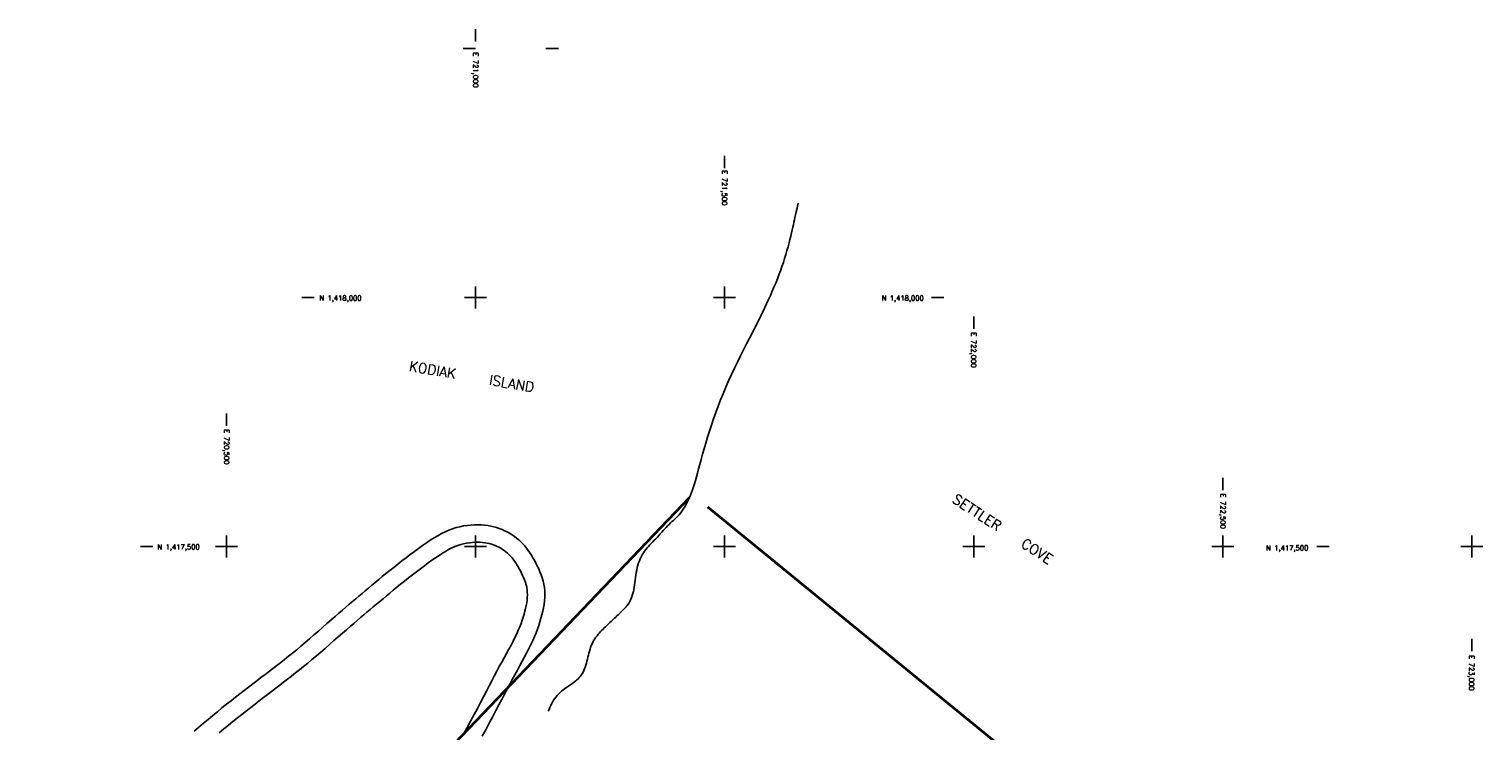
# Model space of a CAD drawing. Header units: feet. Extents: x 719681 to 872103, y 1414424 to 1527791.
# Tile 7 of 12: x 720104 to 723022, y 1417130 to 1418539. Entities that reach past the tile are written whole.
import ezdxf

# ---------------------------------------------------------------- set-up
doc = ezdxf.new("R2010")
doc.units = ezdxf.units.FT
doc.header["$LTSCALE"] = 100
doc.header["$MEASUREMENT"] = 0
for name, color, linetype in [('FLOATS-RAC', 20, 'CONTINUOUS'), ('GRID', 7, 'CONTINUOUS'), ('ROADS', 1, 'CONTINUOUS'), ('SHORELINE', 4, 'CONTINUOUS'), ('TEXT', 2, 'CONTINUOUS')]:
    doc.layers.add(name, color=color, linetype=linetype)
doc.styles.add('L100', font='ROMANS.SHX')
doc.styles.add('L200', font='simplex', dxfattribs={"height": 50})

# ---------------------------------------------------------------- blocks, each defined once
blk = doc.blocks.new('SIDETICK')
at = {"layer": 'GRID'}
blk.add_lwpolyline([(-0.25, 0), (0, 0)], dxfattribs=at)
blk = doc.blocks.new('TICK')
at = {"layer": 'GRID'}
for points in [[(-0.221, 0), (0.221, 0)], [(0, 0.221), (0, -0.221)]]:
    blk.add_lwpolyline(points, dxfattribs=at)

msp = doc.modelspace()

# ---------------------------------------------------------------- linework, layer by layer
at = {"layer": 'FLOATS-RAC', "lineweight": 35}
for p, q in [((720103.9, 1416210.5), (721429.3, 1417598.1)), ((721465.5, 1417579.5), (722939.6, 1416376))]:
    msp.add_line(p, q, dxfattribs=at)
at = {"layer": 'ROADS'}
for points in [[(721013.5, 1417119.2), (721021.1, 1417133.2), (721028.2, 1417146.3), (721034.9, 1417158.7), (721041.1, 1417170.6), (721047.1, 1417182), (721052.8, 1417192.9), (721058.2, 1417203.4), (721063.5, 1417213.6), (721068.7, 1417223.5), (721073.8, 1417233.1), (721078.9, 1417242.6), (721084, 1417251.9), (721089, 1417260.9), (721093.8, 1417269.8), (721098.5, 1417278.5), (721103, 1417287), (721107.3, 1417295.4), (721111.3, 1417303.5), (721115, 1417311.4), (721118.4, 1417319.1), (721121.5, 1417326.7), (721124.3, 1417334.1), (721126.9, 1417341.5), (721129.2, 1417348.7), (721131.3, 1417355.8), (721133.2, 1417362.9), (721134.9, 1417369.9), (721136.4, 1417376.9), (721137.6, 1417383.8), (721138.5, 1417390.7), (721139, 1417397.5), (721139.2, 1417404.3), (721139, 1417411), (721138.4, 1417417.6), (721137.3, 1417424.2), (721135.8, 1417430.7), (721134, 1417437), (721131.8, 1417443.3), (721129.4, 1417449.4), (721126.8, 1417455.4), (721124, 1417461.2), (721121.2, 1417466.8), (721118.3, 1417472.3), (721115.3, 1417477.5), (721112.2, 1417482.6), (721109.1, 1417487.5), (721105.8, 1417492.2), (721102.3, 1417496.7), (721098.7, 1417501.1), (721095, 1417505.3), (721091, 1417509.3), (721086.8, 1417513.1), (721082.5, 1417516.8), (721078, 1417520.2), (721073.3, 1417523.4), (721068.5, 1417526.5), (721063.5, 1417529.2), (721058.4, 1417531.8), (721053.2, 1417534.1), (721047.8, 1417536.2), (721042.3, 1417538), (721036.6, 1417539.5), (721030.7, 1417540.8), (721024.6, 1417541.9), (721018.3, 1417542.7), (721011.8, 1417543.2), (721005, 1417543.4), (720998, 1417543.4), (720990.9, 1417543), (720983.6, 1417542.3), (720976.2, 1417541.2), (720968.7, 1417539.8), (720961.3, 1417537.9), (720953.9, 1417535.5), (720946.5, 1417532.7), (720939.1, 1417529.5), (720931.8, 1417525.8), (720924.4, 1417521.7), (720916.9, 1417517.2), (720909.3, 1417512.4), (720901.6, 1417507.2), (720893.7, 1417501.7), (720885.6, 1417495.9), (720877.3, 1417489.9), (720869, 1417483.7), (720860.6, 1417477.3), (720852.3, 1417470.9), (720844, 1417464.5), (720835.9, 1417458.1), (720828, 1417451.8), (720820.3, 1417445.6), (720812.9, 1417439.5), (720805.7, 1417433.6), (720798.8, 1417427.8), (720791.9, 1417422.1), (720785.3, 1417416.5), (720778.7, 1417410.9), (720772.3, 1417405.5), (720765.9, 1417400.1), (720759.5, 1417394.8), (720753.1, 1417389.4), (720746.6, 1417383.9), (720739.9, 1417378.2), (720733, 1417372.3), (720725.7, 1417366), (720718.1, 1417359.5), (720710.2, 1417352.5), (720701.8, 1417345.2), (720693.3, 1417337.7), (720684.5, 1417330), (720675.7, 1417322.3), (720666.8, 1417314.6), (720658.1, 1417307.1), (720649.5, 1417299.8), (720641.1, 1417292.8), (720632.9, 1417286.1), (720624.8, 1417279.6), (720616.9, 1417273.3), (720609.1, 1417267.2), (720601.2, 1417261.1), (720593.4, 1417255.1), (720585.5, 1417249), (720577.5, 1417242.9), (720569.4, 1417236.7), (720561.2, 1417230.5), (720552.9, 1417224.1), (720544.4, 1417217.7), (720535.9, 1417211), (720527.2, 1417204.3), (720518.3, 1417197.4), (720509.3, 1417190.3), (720500.2, 1417183.1), (720491, 1417175.7), (720481.8, 1417168.2), (720472.4, 1417160.6), (720463.1, 1417152.9), (720453.8, 1417145.1), (720444.5, 1417137.3), (720435.3, 1417129.4)], [(720974.1, 1417119.7), (720982.3, 1417135.1), (720990, 1417149.3), (720997.2, 1417162.5), (721003.9, 1417175), (721010.2, 1417187), (721016.2, 1417198.4), (721021.9, 1417209.3), (721027.3, 1417219.9), (721032.6, 1417230), (721037.7, 1417239.8), (721042.8, 1417249.4), (721047.8, 1417258.7), (721052.8, 1417267.8), (721057.7, 1417276.7), (721062.4, 1417285.4), (721067, 1417293.8), (721071.3, 1417302), (721075.4, 1417309.9), (721079.2, 1417317.5), (721082.7, 1417324.9), (721085.9, 1417332), (721088.7, 1417338.9), (721091.3, 1417345.5), (721093.6, 1417352), (721095.7, 1417358.2), (721097.5, 1417364.3), (721099.1, 1417370.2), (721100.6, 1417376), (721101.8, 1417381.6), (721102.8, 1417387.1), (721103.5, 1417392.5), (721104, 1417397.8), (721104.1, 1417403), (721104, 1417408.1), (721103.5, 1417413.1), (721102.7, 1417418.1), (721101.5, 1417423.1), (721100.1, 1417428), (721098.4, 1417432.8), (721096.6, 1417437.5), (721094.6, 1417442.1), (721092.4, 1417446.6), (721090.2, 1417451), (721087.9, 1417455.2), (721085.6, 1417459.3), (721083.2, 1417463.3), (721080.7, 1417467.1), (721078.2, 1417470.8), (721075.5, 1417474.3), (721072.8, 1417477.7), (721070, 1417480.9), (721067, 1417483.9), (721064, 1417486.8), (721060.8, 1417489.5), (721057.6, 1417492), (721054.2, 1417494.3), (721050.7, 1417496.5), (721047.1, 1417498.5), (721043.5, 1417500.3), (721039.7, 1417502), (721035.8, 1417503.5), (721031.8, 1417504.8), (721027.6, 1417505.9), (721023.3, 1417506.8), (721018.8, 1417507.6), (721014.1, 1417508.1), (721009.2, 1417508.5), (721004.1, 1417508.7), (720998.8, 1417508.6), (720993.4, 1417508.3), (720987.8, 1417507.7), (720982, 1417506.8), (720976.2, 1417505.6), (720970.3, 1417504.1), (720964.3, 1417502.1), (720958.4, 1417499.7), (720952.3, 1417497), (720946.1, 1417493.8), (720939.8, 1417490.2), (720933.4, 1417486.3), (720926.7, 1417482), (720919.8, 1417477.3), (720912.6, 1417472.3), (720905.1, 1417466.9), (720897.4, 1417461.2), (720889.5, 1417455.3), (720881.5, 1417449.2), (720873.4, 1417443), (720865.4, 1417436.8), (720857.5, 1417430.6), (720849.7, 1417424.4), (720842.2, 1417418.3), (720835, 1417412.3), (720827.9, 1417406.5), (720821, 1417400.8), (720814.3, 1417395.1), (720807.7, 1417389.6), (720801.2, 1417384.1), (720794.8, 1417378.7), (720788.5, 1417373.4), (720782.1, 1417368.1), (720775.8, 1417362.7), (720769.3, 1417357.2), (720762.6, 1417351.5), (720755.7, 1417345.6), (720748.5, 1417339.4), (720740.9, 1417332.9), (720732.9, 1417325.9), (720724.5, 1417318.5), (720715.9, 1417311), (720707.1, 1417303.3), (720698.2, 1417295.5), (720689.3, 1417287.8), (720680.5, 1417280.2), (720671.7, 1417272.8), (720663.2, 1417265.7), (720654.9, 1417258.9), (720646.8, 1417252.4), (720638.8, 1417246), (720630.8, 1417239.7), (720622.9, 1417233.6), (720614.9, 1417227.5), (720607, 1417221.4), (720599, 1417215.3), (720590.8, 1417209.1), (720582.6, 1417202.8), (720574.3, 1417196.5), (720565.9, 1417190), (720557.4, 1417183.5), (720548.8, 1417176.8), (720540, 1417169.9), (720531.1, 1417162.9), (720522.1, 1417155.8), (720513, 1417148.5), (720503.9, 1417141.1), (720494.7, 1417133.6), (720485.5, 1417126)]]:
    msp.add_lwpolyline(points, dxfattribs=at)
at = {"layer": 'SHORELINE', "color": 2}
msp.add_lwpolyline([(721146, 1417169), (721147.6, 1417173), (721149.2, 1417176.9), (721150.9, 1417180.6), (721152.6, 1417184.2), (721154.5, 1417187.7), (721156.6, 1417191.1), (721158.9, 1417194.5), (721161.4, 1417197.7), (721164, 1417200.8), (721166.8, 1417203.7), (721169.6, 1417206.6), (721172.5, 1417209.3), (721175.5, 1417211.8), (721178.5, 1417214.2), (721181.5, 1417216.4), (721184.5, 1417218.5), (721187.4, 1417220.5), (721190.4, 1417222.5), (721193.2, 1417224.4), (721196, 1417226.3), (721198.7, 1417228.3), (721201.2, 1417230.3), (721203.7, 1417232.3), (721206, 1417234.5), (721208.2, 1417236.8), (721210.3, 1417239.2), (721212.3, 1417241.8), (721214.1, 1417244.6), (721215.8, 1417247.6), (721217.3, 1417250.9), (721218.8, 1417254.4), (721220.1, 1417258), (721221.4, 1417261.8), (721222.5, 1417265.7), (721223.6, 1417269.7), (721224.7, 1417273.8), (721225.7, 1417277.8), (721226.7, 1417281.8), (721227.7, 1417285.8), (721228.8, 1417289.8), (721229.9, 1417293.6), (721231.1, 1417297.4), (721232.4, 1417301.1), (721233.9, 1417304.7), (721235.6, 1417308.2), (721237.4, 1417311.6), (721239.4, 1417314.8), (721241.6, 1417317.9), (721243.9, 1417320.9), (721246.3, 1417323.8), (721248.7, 1417326.5), (721251.1, 1417329.2), (721253.5, 1417331.7), (721255.9, 1417334.1), (721258.3, 1417336.5), (721260.6, 1417338.8), (721263, 1417341), (721265.3, 1417343.2), (721267.6, 1417345.3), (721269.9, 1417347.4), (721272.1, 1417349.5), (721274.5, 1417351.7), (721276.8, 1417353.8), (721279.1, 1417356), (721281.5, 1417358.2), (721283.9, 1417360.5), (721286.3, 1417362.8), (721288.8, 1417365.2), (721291.3, 1417367.6), (721293.9, 1417370.1), (721296.5, 1417372.7), (721299, 1417375.4), (721301.5, 1417378.2), (721304, 1417381.1), (721306.2, 1417384.1), (721308.4, 1417387.2), (721310.3, 1417390.6), (721312, 1417394), (721313.4, 1417397.6), (721314.7, 1417401.4), (721315.8, 1417405.4), (721316.8, 1417409.5), (721317.7, 1417413.8), (721318.4, 1417418.2), (721319.2, 1417422.9), (721319.8, 1417427.7), (721320.5, 1417432.6), (721321.2, 1417437.6), (721321.9, 1417442.7), (721322.7, 1417447.7), (721323.6, 1417452.7), (721324.7, 1417457.6), (721325.9, 1417462.3), (721327.3, 1417466.9), (721328.9, 1417471.2), (721330.6, 1417475.4), (721332.6, 1417479.4), (721334.7, 1417483.3), (721336.9, 1417487), (721339.3, 1417490.5), (721341.8, 1417493.9), (721344.4, 1417497.2), (721347.2, 1417500.3), (721350, 1417503.4), (721353, 1417506.5), (721355.9, 1417509.5), (721358.9, 1417512.6), (721361.9, 1417515.6), (721365, 1417518.8), (721367.9, 1417522), (721370.9, 1417525.3), (721373.9, 1417528.6), (721376.8, 1417531.9), (721379.7, 1417535.2), (721382.6, 1417538.4), (721385.5, 1417541.5), (721388.5, 1417544.4), (721391.4, 1417547.2), (721394.3, 1417549.9), (721397.2, 1417552.5), (721400.1, 1417555.2), (721403, 1417557.9), (721405.8, 1417560.8), (721408.7, 1417563.8), (721411.5, 1417567.2), (721414.2, 1417570.8), (721416.9, 1417574.8), (721419.6, 1417579), (721422.1, 1417583.5), (721424.6, 1417588.2), (721427, 1417593.1), (721429.3, 1417598.1), (721431.5, 1417603.3), (721433.6, 1417608.6), (721435.5, 1417614.1), (721437.5, 1417619.9), (721439.4, 1417626.1), (721441.3, 1417632.6), (721443.4, 1417639.8), (721445.5, 1417647.5), (721447.8, 1417655.9), (721450.3, 1417665), (721453, 1417674.9), (721455.9, 1417685.3), (721459, 1417696.3), (721462.3, 1417707.8), (721465.8, 1417719.6), (721469.6, 1417731.7), (721473.5, 1417743.9), (721477.8, 1417756.4), (721482.2, 1417768.9), (721486.9, 1417781.5), (721491.9, 1417794.2), (721497, 1417806.9), (721502.4, 1417819.7), (721507.9, 1417832.4), (721513.7, 1417845.2), (721519.6, 1417857.9), (721525.7, 1417870.5), (721531.9, 1417882.9), (721538, 1417895.2), (721544.1, 1417907.1), (721550.1, 1417918.7), (721555.8, 1417929.9), (721561.3, 1417940.6), (721566.4, 1417950.8), (721571.3, 1417960.5), (721575.9, 1417969.8), (721580.2, 1417978.8), (721584.3, 1417987.5), (721588.2, 1417996), (721592, 1418004.3), (721595.6, 1418012.6), (721599.1, 1418020.9), (721602.6, 1418029.1), (721605.9, 1418037.4), (721609.1, 1418045.6), (721612.2, 1418053.8), (721615.1, 1418062), (721617.9, 1418070.1), (721620.5, 1418078.2), (721622.9, 1418086.3), (721625.2, 1418094.2), (721627.4, 1418101.9), (721629.3, 1418109.5), (721631.1, 1418116.7), (721632.8, 1418123.5), (721634.3, 1418129.9), (721635.7, 1418135.8), (721636.9, 1418141.2), (721638, 1418146.2), (721639.1, 1418151), (721640.1, 1418155.9), (721641.2, 1418160.9), (721642.5, 1418166.3), (721643.8, 1418172.3), (721645.4, 1418179.1), (721647.2, 1418186.7), (721647.9, 1418189.2)], dxfattribs=at)

# ---------------------------------------------------------------- block references
at = {"layer": 'GRID', "xscale": 100, "yscale": 100, "zscale": 100}
for name, p, rotation in [('SIDETICK', (721000, 1418539.1), 89.9999999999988), ('SIDETICK', (721000, 1418500), 359.9999999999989), ('SIDETICK', (721166.3, 1418500), 359.9999999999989), ('SIDETICK', (721500, 1418284.6), 89.9999999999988), ('TICK', (721000, 1418000), 359.9999999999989), ('TICK', (721500, 1418000), 359.9999999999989), ('SIDETICK', (720676.1, 1418000), 359.9999999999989), ('SIDETICK', (721940.2, 1418000), 359.9999999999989), ('SIDETICK', (722000, 1417961.8), 89.9999999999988), ('SIDETICK', (720500, 1417767.1), 89.9999999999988), ('SIDETICK', (722500, 1417638), 89.9999999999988), ('SIDETICK', (720352.4, 1417500), 359.9999999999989), ('TICK', (720500, 1417500), 359.9999999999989), ('TICK', (721000, 1417500), 359.9999999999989), ('TICK', (721500, 1417500), 359.9999999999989), ('TICK', (722000, 1417500), 359.9999999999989), ('TICK', (722500, 1417500), 359.9999999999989), ('SIDETICK', (722713.7, 1417500), 359.9999999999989), ('TICK', (723000, 1417500), 359.9999999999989), ('SIDETICK', (723000, 1417314.6), 89.9999999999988)]:
    msp.add_blockref(name, p, dxfattribs=dict(at, rotation=rotation))

# ---------------------------------------------------------------- texts
at = {"layer": 'GRID', "style": 'L100'}
for s, rotation, p in [('E 721,000', 270, (720995.3, 1418492.2)), ('E 721,500', 270, (721494.8, 1418255.5)), ('N 1,418,000', 360, (720686.4, 1417993.8)), ('N 1,418,000', 360, (721815, 1417993.8)), ('E 722,000', 270, (721994.8, 1417929.9)), ('E 720,500', 270, (720495.5, 1417735.4)), ('E 722,500', 270, (722495.5, 1417606.2)), ('N 1,417,500', 360, (720361.5, 1417494.2)), ('N 1,417,500', 360, (722586.8, 1417492.2)), ('E 723,000', 270, (722994.3, 1417281.5))]:
    msp.add_text(s, height=10, rotation=rotation, dxfattribs=at).set_placement(p)
at = {"layer": 'TEXT', "color": 1, "style": 'L200'}
msp.add_text('KODIAK    ISLAND', height=20, rotation=350.1873, dxfattribs=at).set_placement((720865.3, 1417852.9))
at = {"layer": 'TEXT', "style": 'L200'}
msp.add_text('SETTLER   COVE', height=20, rotation=327.11, dxfattribs=at).set_placement((721955.2, 1417589.9))

doc.saveas('drawing.dxf')
